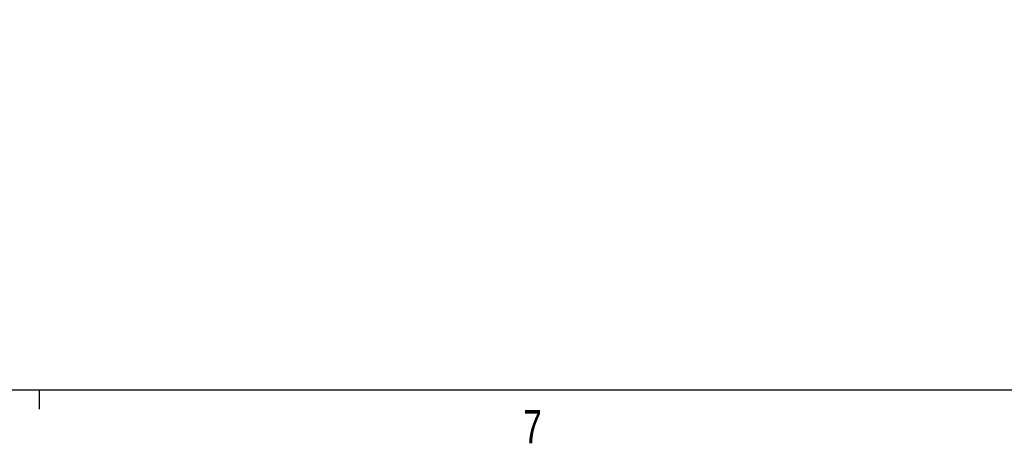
# Paper-space layout 'P3m-V' of a CAD drawing. Header units: inches. Extents: x 0.3 to 33.8, y 0.2 to 21.7.
# Tile 2 of 23: x 4.6 to 8.9, y 0.2 to 2. Entities that reach past the tile are written whole.
import ezdxf

# ---------------------------------------------------------------- set-up
doc = ezdxf.new("R2010")
doc.units = ezdxf.units.IN
doc.header["$MEASUREMENT"] = 0
doc.layers.add('BORDERS', color=7, linetype='Continuous')
doc.styles.add('SLDTEXTSTYLE0', font='TXT', dxfattribs={"width": 0.75})

# ---------------------------------------------------------------- blocks, each defined once
blk = doc.blocks.new('SW_NOTE_0_39')
at = {"layer": 'BORDERS', "color": 0, "char_height": 0.145833, "attachment_point": 1, "style": 'SLDTEXTSTYLE0'}
for s, insert in [('1.  All dimensions Inches and [mm]', (0, 0.188)), ('NOTES: (UNLESS OTHERWISE SPECIFIED)', (0, -0.2009))]:
    blk.add_mtext(s, dxfattribs=dict(at, insert=insert))

psp = doc.layouts.new('P3m-V')

# ---------------------------------------------------------------- linework, layer by layer
at = {"layer": 'BORDERS', "lineweight": 25}
psp.add_line((0.52288, 0.4106), (33.52288, 0.4106), dxfattribs=at)
at = {"layer": 'BORDERS'}
psp.add_line((4.64788, 0.4106), (4.64788, 0.3258), dxfattribs=at)

# ---------------------------------------------------------------- block references
at = {"layer": 'BORDERS', "color": 7}
psp.add_blockref('SW_NOTE_0_39', (1.01681, 1.83341), dxfattribs=at)

# ---------------------------------------------------------------- texts
at = {"layer": 'BORDERS', "color": 7, "insert": (6.76995, 0.3218), "char_height": 0.14583, "attachment_point": 1, "style": 'SLDTEXTSTYLE0'}
psp.add_mtext('7', dxfattribs=at)

doc.saveas('drawing.dxf')
